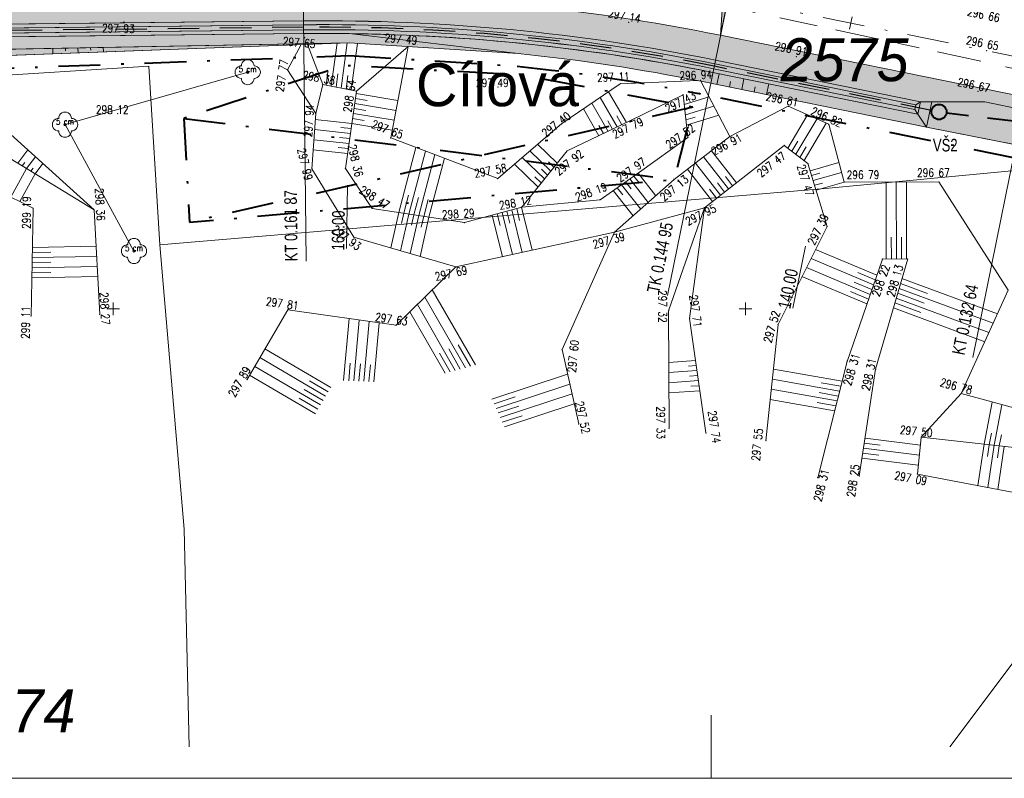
# Model space of a CAD drawing. Header units: metres. Extents: x -456831 to -456516, y -1111244 to -1111169.
# Tile 7 of 18: x -456754 to -456715, y -1111244 to -1111214. Entities that reach past the tile are written whole.
import ezdxf
from ezdxf.enums import TextEntityAlignment as Align

# ---------------------------------------------------------------- set-up
doc = ezdxf.new("R2010")
doc.units = ezdxf.units.M
doc.header["$MEASUREMENT"] = 0
for name, pattern in [('6.2322', [40, 3.5, -3, 7, -4, 6, -3, 7, -3, 3.5]), ('6.2622', [40, 3.5, -3, 7, -4, 3, 3, -3, 7, -3, 3.5]), ('DGN Style 2', [8.270769, 4.962461, -3.308308]), ('DGN Style 4', [13.241501, 6.616615, -3.308308, 0.008271, -3.308308])]:
    doc.linetypes.add(name, pattern=pattern)
doc.layers.get('0').update_dxf_attribs({"lineweight": 13})
for name, color, linetype, lineweight in [('BARVY_KOMUNIKACE', 254, 'Continuous', 0), ('BARVY_KRAJNICE', 101, 'Continuous', 0), ('BARVY_NASYP', 71, 'Continuous', 0), ('BARVY_VSAK', 9, 'Continuous', 0), ('BARVY_ZAREZ', 31, 'Continuous', 0), ('Hranice parcel', 9, 'Continuous', 13), ('HRANICE STAVENISTE', 136, 'DGN Style 4', 40), ('HRANY NAVRH', 1, 'Continuous', 13), ('HRANY_NASYP', 96, 'Continuous', 13), ('HRANY_ZAREZ', 30, 'Continuous', 13), ('HRANY_ZELEN', 96, 'Continuous', 13), ('IS_SMVAK_KANAL_SPL_TRASA', 32, '6.2322', 0), ('KRAJNICE', 1, 'Continuous', 13), ('KULTURA', 3, 'Continuous', 13), ('OSA', 1, 'DGN Style 4', 13), ('Parcelní čísla', 9, 'Continuous', 13), ('Pop  PČ popisy', 9, 'Continuous', 13), ('POPIS SACHET', 32, 'Continuous', 13), ('PREPAD', 32, '6.2622', 40), ('RAMECEK', 7, 'Continuous', 0), ('SACHTA', 32, 'Continuous', 40), ('SIT', 5, 'Continuous', 13), ('SKLONOVNIK', 1, 'Continuous', 0), ('SKRYTE_BODY', 7, 'Continuous', 0), ('SRAFY', 7, 'Continuous', 0), ('SRAFY NASYP', 96, 'Continuous', 13), ('SRAFY ZAREZ', 30, 'Continuous', 13), ('STANIČENÍ', 1, 'Continuous', 13), ('TEREN', 7, 'Continuous', 13), ('TEXTY_KULTURA', 3, 'Continuous', 13), ('VSAKOVACI_RYHA_POTRUBI', 32, 'DGN Style 2', 30), ('VYSKY', 34, 'Continuous', 0), ('ZARIZENI STAVENISTE', 6, 'DGN Style 4', 40)]:
    doc.layers.add(name, color=color, linetype=linetype, lineweight=lineweight)
doc.styles.add('ROMANS', font='romans.shx')
doc.styles.add('Style-Arial', font='arial.ttf')
doc.styles.add('Style-cs_Italics', font='cs_Italics.shx')
doc.styles.add('Style-cs_Working', font='cs_Working.shx')

# ---------------------------------------------------------------- blocks, each defined once
blk = doc.blocks.new('SIT')
at = {"color": 0, "linetype": 'ByBlock', "lineweight": -2}
for p, q in [((-1, 0), (1, 0)), ((0, 1), (0, -1))]:
    blk.add_line(p, q, dxfattribs=at)
blk = doc.blocks.new('STROM_LI')
at = {"color": 0, "linetype": 'ByBlock', "lineweight": -2}
blk.add_circle((0, 0), 0.2, dxfattribs=at)
for centre, start, end in [((0.000019, 1.000148), 359.995762, 180.004238), ((-1, 0.000074), 89.998883, 270.001117), ((-1, 0.000074), 359.995762, 0.004238), ((1.000039, 0.000074), 179.995762, 180.004238), ((1.000039, 0.000074), 269.998883, 90.001117), ((0.000019, -1), 179.995762, 0.004238)]:
    blk.add_arc(centre, 1, start, end, dxfattribs=at)

msp = doc.modelspace()

# ---------------------------------------------------------------- hatches: boundary and pattern name
at = {"layer": 'BARVY_KRAJNICE', "ltscale": 0.25}
for points in [[(-456714.028, -1111217.117, 0.01785), (-456711.775, -1111217.492), (-456710.815, -1111219.189), (-456710.269, -1111219.137), (-456711.463, -1111217.027, -0.019827), (-456713.928, -1111216.627), (-456725.993, -1111214.175, 0.052921), (-456742.489, -1111212.608), (-456768.919, -1111212.898), (-456768.917, -1111213.048), (-456768.882, -1111216.274), (-456768.382, -1111216.266), (-456768.403, -1111214.392), (-456768.408, -1111213.892), (-456742.478, -1111213.608, -0.052921), (-456726.192, -1111215.155), (-456718.085, -1111216.803), (-456717.641, -1111216.804), (-456715.534, -1111216.811)], [(-456742.473, -1111214.108), (-456768.403, -1111214.392), (-456768.382, -1111216.266), (-456767.882, -1111216.258), (-456767.897, -1111214.887), (-456755.594, -1111214.752), (-456740.675, -1111214.473), (-456733.987, -1111214.9), (-456740.67, -1111214.109, 0.005852)]]:
    msp.add_hatch(color=256, dxfattribs=at).paths.add_polyline_path(points)
at = {"layer": 'BARVY_KRAJNICE', "ltscale": 0.25, "extrusion": (0, 0, -1)}
msp.add_hatch(color=256, dxfattribs=at).paths.add_polyline_path([(456711.775, -1111217.492, 0.01785), (456714.028, -1111217.117), (456715.534, -1111216.811), (456717.641, -1111216.804), (456717.845, -1111217.806), (456710.815, -1111219.189)])
at = {"layer": 'BARVY_NASYP', "ltscale": 0.25}
msp.add_hatch(color=256, dxfattribs=at).paths.add_polyline_path([(-456760.59, -1111215.142), (-456767.897, -1111214.887), (-456755.594, -1111214.752), (-456740.675, -1111214.473), (-456755.591, -1111215.024)])
at = {"layer": 'BARVY_VSAK', "ltscale": 0.25}
for points in [[(-456726.192, -1111215.155, 0.052921), (-456742.478, -1111213.608), (-456768.408, -1111213.892), (-456768.256, -1111214.041), (-456742.477, -1111213.758, -0.052921), (-456726.222, -1111215.302), (-456718.262, -1111216.92), (-456718.085, -1111216.803)], [(-456726.292, -1111215.645), (-456718.185, -1111217.293), (-456718.302, -1111217.116), (-456726.262, -1111215.498, 0.052921), (-456742.474, -1111213.958), (-456768.254, -1111214.241), (-456768.403, -1111214.392), (-456742.473, -1111214.108, -0.052921)], [(-456726.222, -1111215.302, 0.052921), (-456742.477, -1111213.758), (-456768.256, -1111214.041), (-456768.254, -1111214.241), (-456742.474, -1111213.958, -0.052921), (-456726.262, -1111215.498), (-456718.302, -1111217.116), (-456718.262, -1111216.92)], [(-456718.185, -1111217.293), (-456718.302, -1111217.116), (-456718.262, -1111216.92), (-456718.085, -1111216.803)]]:
    msp.add_hatch(color=256, dxfattribs=at).paths.add_polyline_path(points)
at = {"layer": 'BARVY_ZAREZ', "ltscale": 0.25}
for points in [[(-456726.292, -1111215.645, 0.047054), (-456740.67, -1111214.109), (-456733.987, -1111214.9, -0.02515), (-456726.768, -1111215.993), (-456717.845, -1111217.806), (-456718.185, -1111217.293)], [(-456717.845, -1111217.806), (-456718.185, -1111217.293), (-456718.085, -1111216.803), (-456717.641, -1111216.804)]]:
    msp.add_hatch(color=256, dxfattribs=at).paths.add_polyline_path(points)
at = {"layer": 'SKLONOVNIK', "ltscale": 0.25}
msp.add_hatch(color=256, dxfattribs=at).paths.add_polyline_path([(-456725.797, -1111211.155), (-456725.993, -1111214.175), (-456725.395, -1111211.236, 0.001009)])

# ---------------------------------------------------------------- linework, layer by layer
at = {"layer": 'BARVY_KOMUNIKACE', "ltscale": 0.25, "flags": 128}
msp.add_lwpolyline([(-456830.115, -1111213.556, 0.001344), (-456824.73, -1111213.511), (-456814.395, -1111213.397), (-456798.647, -1111213.224), (-456787.338, -1111213.1), (-456781.464, -1111213.036), (-456775.948, -1111212.975), (-456768.919, -1111212.898), (-456742.489, -1111212.608, -0.052921), (-456725.993, -1111214.175), (-456713.928, -1111216.627, 0.098325), (-456701.658, -1111216.682), (-456696.471, -1111215.677), (-456693.063, -1111215.016, -0.024809), (-456668.666, -1111211.529)], format="xyb", dxfattribs=at)
at = {"layer": 'BARVY_KRAJNICE', "ltscale": 0.25, "flags": 128}
for points in [[(-456714.028, -1111217.117, 0.01785), (-456711.775, -1111217.492), (-456710.815, -1111219.189), (-456710.269, -1111219.137), (-456711.463, -1111217.027, -0.019827), (-456713.928, -1111216.627), (-456725.993, -1111214.175, 0.052921), (-456742.489, -1111212.608), (-456768.919, -1111212.898), (-456768.917, -1111213.048), (-456768.882, -1111216.274), (-456768.382, -1111216.266), (-456768.403, -1111214.392), (-456768.408, -1111213.892), (-456742.478, -1111213.608, -0.052921), (-456726.192, -1111215.155), (-456718.085, -1111216.803), (-456717.641, -1111216.804), (-456715.534, -1111216.811)], [(-456742.473, -1111214.108), (-456768.403, -1111214.392), (-456768.382, -1111216.266), (-456767.882, -1111216.258), (-456767.897, -1111214.887), (-456755.594, -1111214.752), (-456740.675, -1111214.473), (-456733.987, -1111214.9), (-456740.67, -1111214.109, 0.005852)], [(-456711.775, -1111217.492, -0.01785), (-456714.028, -1111217.117), (-456715.534, -1111216.811), (-456717.641, -1111216.804), (-456717.845, -1111217.806), (-456710.815, -1111219.189)]]:
    msp.add_lwpolyline(points, format="xyb", close=True, dxfattribs=at)
at = {"layer": 'BARVY_NASYP', "ltscale": 0.25, "flags": 128}
msp.add_lwpolyline([(-456760.59, -1111215.142), (-456755.591, -1111215.024), (-456740.675, -1111214.473), (-456755.594, -1111214.752), (-456767.897, -1111214.887)], close=True, dxfattribs=at)
at = {"layer": 'BARVY_VSAK', "ltscale": 0.25, "flags": 128}
for points in [[(-456726.192, -1111215.155, 0.052921), (-456742.478, -1111213.608), (-456768.408, -1111213.892), (-456768.256, -1111214.041), (-456742.477, -1111213.758, -0.052921), (-456726.222, -1111215.302), (-456718.262, -1111216.92), (-456718.085, -1111216.803)], [(-456726.292, -1111215.645), (-456718.185, -1111217.293), (-456718.302, -1111217.116), (-456726.262, -1111215.498, 0.052921), (-456742.474, -1111213.958), (-456768.254, -1111214.241), (-456768.403, -1111214.392), (-456742.473, -1111214.108, -0.052921)], [(-456726.222, -1111215.302, 0.052921), (-456742.477, -1111213.758), (-456768.256, -1111214.041), (-456768.254, -1111214.241), (-456742.474, -1111213.958, -0.052921), (-456726.262, -1111215.498), (-456718.302, -1111217.116), (-456718.262, -1111216.92)]]:
    msp.add_lwpolyline(points, format="xyb", close=True, dxfattribs=at)
msp.add_lwpolyline([(-456718.185, -1111217.293), (-456718.085, -1111216.803), (-456718.262, -1111216.92), (-456718.302, -1111217.116)], close=True, dxfattribs=at)
at = {"layer": 'BARVY_ZAREZ', "ltscale": 0.25, "flags": 128}
msp.add_lwpolyline([(-456726.292, -1111215.645, 0.047054), (-456740.67, -1111214.109), (-456733.987, -1111214.9, -0.02515), (-456726.768, -1111215.993), (-456717.845, -1111217.806), (-456718.185, -1111217.293)], format="xyb", close=True, dxfattribs=at)
msp.add_lwpolyline([(-456718.085, -1111216.803), (-456718.185, -1111217.293), (-456717.845, -1111217.806), (-456717.641, -1111216.804)], close=True, dxfattribs=at)
at = {"layer": 'Hranice parcel', "ltscale": 0.25}
msp.add_line((-456698.75, -1111218.05), (-456716.918, -1111242.314), dxfattribs=at)
at = {"layer": 'Hranice parcel', "ltscale": 0.25, "flags": 128}
for points in [[(-456748.16, -1111222.46), (-456748.6, -1111215.4), (-456762.71, -1111216.29)], [(-456698.75, -1111218.05), (-456721.85, -1111220.23), (-456748.16, -1111222.46)], [(-456748.16, -1111222.46), (-456747.2, -1111233.71), (-456747.001, -1111242.314)]]:
    msp.add_lwpolyline(points, dxfattribs=at)
at = {"layer": 'HRANICE STAVENISTE', "ltscale": 0.25}
for p, q in [((-456755.576, -1111215.524), (-456740.682, -1111214.974)), ((-456740.682, -1111214.974), (-456734.028, -1111215.398)), ((-456710.997, -1111219.708), (-456726.867, -1111216.483))]:
    msp.add_line(p, q, dxfattribs=at)
at = {"layer": 'HRANICE STAVENISTE', "ltscale": 0.25, "extrusion": (0, 0, -1)}
msp.add_arc((456741.232, -1111287.165), 72.127, 95.73244, 101.48791, dxfattribs=at)
at = {"layer": 'HRANY NAVRH', "ltscale": 0.25}
msp.add_line((-456713.928, -1111216.627), (-456725.993, -1111214.175), dxfattribs=at)
msp.add_arc((-456741.627, -1111291.103), 78.5, 78.51209, 90.62929, dxfattribs=at)
at = {"layer": 'HRANY_NASYP', "ltscale": 0.25}
msp.add_line((-456755.591, -1111215.024), (-456740.675, -1111214.473), dxfattribs=at)
at = {"layer": 'HRANY_ZAREZ', "ltscale": 0.25}
for p, q in [((-456733.987, -1111214.9), (-456740.67, -1111214.109)), ((-456717.845, -1111217.806), (-456726.768, -1111215.993)), ((-456717.845, -1111217.806), (-456717.641, -1111216.804)), ((-456717.845, -1111217.806), (-456718.185, -1111217.293))]:
    msp.add_line(p, q, dxfattribs=at)
at = {"layer": 'HRANY_ZAREZ', "ltscale": 0.25, "extrusion": (0, 0, -1)}
msp.add_arc((456741.232, -1111287.165), 72.627, 95.72527, 101.48791, dxfattribs=at)
at = {"layer": 'HRANY_ZELEN', "ltscale": 0.25}
for p, q in [((-456740.675, -1111214.473), (-456755.594, -1111214.752)), ((-456740.675, -1111214.473), (-456733.987, -1111214.9)), ((-456717.845, -1111217.806), (-456710.815, -1111219.189))]:
    msp.add_line(p, q, dxfattribs=at)
at = {"layer": 'IS_SMVAK_KANAL_SPL_TRASA', "ltscale": 0.25}
msp.add_line((-456736.835, -1111210.641), (-456707.689, -1111216.933), dxfattribs=at)
at = {"layer": 'KRAJNICE', "ltscale": 0.25}
for p, q in [((-456742.478, -1111213.608), (-456768.408, -1111213.892)), ((-456742.473, -1111214.108), (-456768.403, -1111214.392)), ((-456718.085, -1111216.803), (-456726.192, -1111215.155)), ((-456718.185, -1111217.293), (-456726.292, -1111215.645)), ((-456718.185, -1111217.293), (-456718.085, -1111216.803)), ((-456718.085, -1111216.803), (-456715.534, -1111216.811)), ((-456714.028, -1111217.117), (-456715.534, -1111216.811))]:
    msp.add_line(p, q, dxfattribs=at)
at = {"layer": 'KRAJNICE', "lineweight": 0, "ltscale": 0.25}
for p, q in [((-456742.477, -1111213.758), (-456768.256, -1111214.041)), ((-456742.474, -1111213.958), (-456768.254, -1111214.241)), ((-456718.302, -1111217.116), (-456726.262, -1111215.498)), ((-456718.262, -1111216.92), (-456726.222, -1111215.302)), ((-456718.302, -1111217.116), (-456718.262, -1111216.92)), ((-456718.262, -1111216.92), (-456718.085, -1111216.803)), ((-456718.302, -1111217.116), (-456718.185, -1111217.293))]:
    msp.add_line(p, q, dxfattribs=at)
at = {"layer": 'KRAJNICE', "ltscale": 0.25}
for radius in [77.5, 77]:
    msp.add_arc((-456741.627, -1111291.103), radius, 78.51209, 90.62929, dxfattribs=at)
at = {"layer": 'KRAJNICE', "lineweight": 0, "ltscale": 0.25}
for radius in [77.35, 77.15]:
    msp.add_arc((-456741.627, -1111291.103), radius, 78.51209, 90.62929, dxfattribs=at)
at = {"layer": 'KULTURA', "ltscale": 0.25}
for p, q in [((-456751.909, -1111217.709), (-456744.686, -1111215.633)), ((-456749.183, -1111222.707), (-456751.909, -1111217.709))]:
    msp.add_line(p, q, dxfattribs=at)
at = {"layer": 'OSA', "ltscale": 0.25}
msp.add_line((-456713.63, -1111215.157), (-456725.694, -1111212.706), dxfattribs=at)
at = {"layer": 'PREPAD', "ltscale": 0.25}
msp.add_line((-456717.053, -1111217.243), (-456707.633, -1111218.355), dxfattribs=at)
at = {"layer": 'RAMECEK', "ltscale": 0.25}
msp.add_line((-456726.365, -1111243.564), (-456726.365, -1111241.064), dxfattribs=at)
at = {"layer": 'RAMECEK', "ltscale": 0.25, "flags": 128}
msp.add_lwpolyline([(-456831.365, -1111243.564), (-456516.365, -1111243.564), (-456516.365, -1111169.314), (-456831.365, -1111169.314)], close=True, dxfattribs=at)
at = {"layer": 'SACHTA', "ltscale": 0.25}
msp.add_circle((-456717.351, -1111217.207), 0.3, dxfattribs=at)
at = {"layer": 'SKLONOVNIK', "ltscale": 0.25, "flags": 128}
msp.add_lwpolyline([(-456725.797, -1111211.155), (-456725.993, -1111214.175), (-456725.395, -1111211.236, 0.001009)], format="xyb", close=True, dxfattribs=at)
at = {"layer": 'SKRYTE_BODY', "ltscale": 0.25}
for p in [(-456749.574, -1111213.649), (-456729.617, -1111213.656), (-456742.43, -1111214.268), (-456742.43, -1111214.268), (-456738.344, -1111214.621), (-456738.344, -1111214.621), (-456722.998, -1111215.024), (-456715.472, -1111214.783), (-456744.686, -1111215.633), (-456743.114, -1111215.537), (-456741.721, -1111216.126), (-456729.953, -1111216.091), (-456726.78, -1111215.961), (-456740.381, -1111216.378), (-456727.473, -1111216.524), (-456715.806, -1111216.393), (-456723.314, -1111216.98), (-456741.996, -1111217.268), (-456751.909, -1111217.709), (-456732.265, -1111217.665), (-456729.546, -1111217.549), (-456721.714, -1111217.694), (-456739.028, -1111218.233), (-456727.281, -1111218.214), (-456725.622, -1111218.183), (-456725.622, -1111218.183), (-456723.474, -1111218.528), (-456732.06, -1111218.747), (-456722.532, -1111219.246), (-456742.149, -1111219.452), (-456740.824, -1111219.449), (-456729.192, -1111219.585), (-456734.796, -1111219.842), (-456727.818, -1111219.874), (-456721.101, -1111219.983), (-456717.355, -1111219.977), (-456730.754, -1111220.68), (-456753.174, -1111221.014), (-456750.761, -1111221.083), (-456750.761, -1111221.083), (-456739.763, -1111221.021), (-456733.852, -1111220.969), (-456733.852, -1111220.969), (-456726.628, -1111220.999), (-456736.116, -1111221.584), (-456721.779, -1111221.741), (-456730.185, -1111221.966), (-456730.185, -1111221.966), (-456740.488, -1111222.162), (-456749.183, -1111222.707), (-456719.588, -1111223.023), (-456718.59, -1111223.022), (-456736.456, -1111223.335), (-456736.456, -1111223.335), (-456750.534, -1111225.214), (-456743.095, -1111225.033), (-456728.044, -1111225.067), (-456728.044, -1111225.067), (-456753.251, -1111225.283), (-456727.217, -1111225.376), (-456727.217, -1111225.376), (-456723.715, -1111225.609), (-456738.816, -1111225.644), (-456732.257, -1111226.605), (-456720.989, -1111227.072), (-456719.857, -1111227.381), (-456744.714, -1111227.792), (-456716.481, -1111228.349), (-456716.481, -1111228.349), (-456731.597, -1111229.548), (-456728.027, -1111229.727), (-456726.569, -1111229.905), (-456724.193, -1111230.212), (-456718.056, -1111230.076), (-456718.056, -1111230.076), (-456718.056, -1111230.076), (-456722.147, -1111231.674), (-456720.504, -1111231.607), (-456718.206, -1111231.528), (-456718.206, -1111231.528)]:
    msp.add_point(p, dxfattribs=at)
at = {"layer": 'SRAFY', "ltscale": 0.25}
for p, q in [((-456741.387, -1111216.189), (-456741.154, -1111214.491)), ((-456740.993, -1111216.263), (-456740.749, -1111214.476)), ((-456740.6, -1111216.337), (-456740.347, -1111214.494)), ((-456741.584, -1111216.152), (-456741.513, -1111215.635)), ((-456741.19, -1111216.226), (-456741.118, -1111215.698)), ((-456740.796, -1111216.3), (-456740.723, -1111215.76)), ((-456740.424, -1111216.673), (-456739.958, -1111216.751)), ((-456740.395, -1111216.475), (-456738.747, -1111216.75)), ((-456730.075, -1111217.801), (-456730.747, -1111216.631)), ((-456729.713, -1111217.629), (-456730.415, -1111216.406)), ((-456727.428, -1111216.917), (-456726.439, -1111216.615)), ((-456740.481, -1111217.069), (-456740.02, -1111217.146)), ((-456740.452, -1111216.871), (-456738.822, -1111217.143)), ((-456730.437, -1111217.974), (-456731.078, -1111216.857)), ((-456727.405, -1111217.119), (-456727.082, -1111217.02)), ((-456727.382, -1111217.321), (-456726.251, -1111216.975)), ((-456740.509, -1111217.267), (-456738.896, -1111217.536)), ((-456730.8, -1111218.146), (-456731.41, -1111217.083)), ((-456729.894, -1111217.715), (-456730.095, -1111217.366)), ((-456727.359, -1111217.524), (-456726.996, -1111217.412)), ((-456727.336, -1111217.726), (-456726.063, -1111217.336)), ((-456723.329, -1111218.638), (-456722.548, -1111217.322)), ((-456740.566, -1111217.663), (-456742.013, -1111217.508)), ((-456740.595, -1111217.861), (-456741.008, -1111217.817)), ((-456740.566, -1111217.663), (-456738.97, -1111217.929)), ((-456740.538, -1111217.465), (-456740.082, -1111217.541)), ((-456730.618, -1111218.06), (-456730.802, -1111217.741)), ((-456730.256, -1111217.887), (-456730.448, -1111217.553)), ((-456723.009, -1111218.882), (-456722.18, -1111217.486)), ((-456722.689, -1111219.127), (-456721.813, -1111217.65)), ((-456740.623, -1111218.059), (-456742.041, -1111217.907)), ((-456740.652, -1111218.257), (-456741.057, -1111218.214)), ((-456740.681, -1111218.455), (-456742.069, -1111218.307)), ((-456740.709, -1111218.653), (-456741.106, -1111218.611)), ((-456738.717, -1111221.183), (-456738.037, -1111218.61)), ((-456732.452, -1111219.233), (-456733.221, -1111218.487)), ((-456723.169, -1111218.76), (-456722.932, -1111218.361)), ((-456722.849, -1111219.005), (-456722.598, -1111218.583)), ((-456753.776, -1111219.234), (-456753.38, -1111218.707)), ((-456753.433, -1111219.444), (-456753.083, -1111218.977)), ((-456740.738, -1111218.851), (-456742.097, -1111218.706)), ((-456738.319, -1111221.244), (-456737.661, -1111218.753)), ((-456737.922, -1111221.305), (-456737.285, -1111218.896)), ((-456732.956, -1111219.858), (-456733.83, -1111219.011)), ((-456732.704, -1111219.545), (-456733.526, -1111218.749)), ((-456725.673, -1111220.251), (-456726.659, -1111218.982)), ((-456725.358, -1111220.004), (-456726.342, -1111218.738)), ((-456753.605, -1111219.339), (-456753.504, -1111219.206)), ((-456753.091, -1111219.654), (-456752.785, -1111219.246)), ((-456737.524, -1111221.367), (-456736.909, -1111219.039)), ((-456733.208, -1111220.171), (-456734.135, -1111219.273)), ((-456732.578, -1111219.389), (-456732.798, -1111219.176)), ((-456725.988, -1111220.498), (-456726.976, -1111219.226)), ((-456722.445, -1111219.534), (-456721.308, -1111219.21)), ((-456754.058, -1111220.574), (-456753.432, -1111219.445)), ((-456753.7, -1111220.752), (-456753.091, -1111219.654)), ((-456753.262, -1111219.549), (-456753.175, -1111219.433)), ((-456733.082, -1111220.014), (-456733.332, -1111219.772)), ((-456732.83, -1111219.702), (-456733.065, -1111219.474)), ((-456729.415, -1111219.742), (-456729.207, -1111220.007)), ((-456729.251, -1111219.627), (-456728.548, -1111220.519)), ((-456726.303, -1111220.744), (-456727.293, -1111219.47)), ((-456725.516, -1111220.128), (-456725.797, -1111219.766)), ((-456722.387, -1111219.725), (-456722.066, -1111219.634)), ((-456722.33, -1111219.917), (-456721.204, -1111219.597)), ((-456729.908, -1111220.087), (-456729.148, -1111221.05)), ((-456729.744, -1111219.972), (-456729.527, -1111220.247)), ((-456729.58, -1111219.857), (-456728.848, -1111220.784)), ((-456725.831, -1111220.374), (-456726.112, -1111220.012)), ((-456722.272, -1111220.108), (-456721.954, -1111220.018)), ((-456722.214, -1111220.3), (-456721.101, -1111219.983)), ((-456719.435, -1111223.023), (-456719.439, -1111219.98)), ((-456719.035, -1111223.022), (-456719.039, -1111219.98)), ((-456718.635, -1111223.022), (-456718.639, -1111219.979)), ((-456738.518, -1111221.213), (-456738.33, -1111220.501)), ((-456730.236, -1111220.317), (-456729.448, -1111221.315)), ((-456730.072, -1111220.202), (-456729.847, -1111220.487)), ((-456726.146, -1111220.621), (-456726.428, -1111220.258)), ((-456738.121, -1111221.275), (-456737.939, -1111220.586)), ((-456737.723, -1111221.336), (-456737.547, -1111220.671)), ((-456738.717, -1111221.183), (-456739.028, -1111222.587)), ((-456738.321, -1111221.244), (-456738.643, -1111222.699)), ((-456738.519, -1111221.213), (-456738.608, -1111221.614)), ((-456737.925, -1111221.305), (-456738.258, -1111222.811)), ((-456738.123, -1111221.274), (-456738.215, -1111221.69)), ((-456737.726, -1111221.335), (-456737.822, -1111221.766)), ((-456735.016, -1111221.285), (-456734.613, -1111222.933)), ((-456734.823, -1111221.233), (-456734.708, -1111221.703)), ((-456734.63, -1111221.18), (-456734.222, -1111222.847)), ((-456734.437, -1111221.128), (-456734.32, -1111221.604)), ((-456734.244, -1111221.075), (-456733.831, -1111222.762)), ((-456734.051, -1111221.023), (-456733.933, -1111221.505)), ((-456733.858, -1111220.971), (-456733.44, -1111222.677)), ((-456737.528, -1111221.366), (-456737.873, -1111222.923)), ((-456753.202, -1111222.566), (-456750.682, -1111222.519)), ((-456719.235, -1111223.023), (-456719.237, -1111222.153)), ((-456718.835, -1111223.022), (-456718.837, -1111222.153)), ((-456753.206, -1111222.766), (-456752.477, -1111222.753)), ((-456719.809, -1111223.663), (-456722.231, -1111222.643)), ((-456753.213, -1111223.166), (-456752.476, -1111223.153)), ((-456753.209, -1111222.966), (-456750.66, -1111222.919)), ((-456719.941, -1111224.042), (-456722.41, -1111223.002)), ((-456753.22, -1111223.566), (-456752.475, -1111223.553)), ((-456753.216, -1111223.366), (-456750.638, -1111223.319)), ((-456720.072, -1111224.421), (-456722.59, -1111223.36)), ((-456719.875, -1111223.853), (-456720.567, -1111223.561)), ((-456753.224, -1111223.767), (-456750.616, -1111223.718)), ((-456720.203, -1111224.8), (-456722.769, -1111223.719)), ((-456720.006, -1111224.231), (-456720.712, -1111223.934)), ((-456718.872, -1111223.991), (-456717.81, -1111224.385)), ((-456718.816, -1111223.798), (-456715.044, -1111225.198)), ((-456735.683, -1111227.213), (-456737.389, -1111224.248)), ((-456720.137, -1111224.61), (-456720.857, -1111224.307)), ((-456718.984, -1111224.376), (-456717.937, -1111224.764)), ((-456718.928, -1111224.184), (-456715.21, -1111225.563)), ((-456736.48, -1111227.433), (-456737.979, -1111224.826)), ((-456736.081, -1111227.323), (-456737.684, -1111224.537)), ((-456719.096, -1111224.761), (-456718.065, -1111225.144)), ((-456719.04, -1111224.569), (-456715.377, -1111225.928)), ((-456736.878, -1111227.543), (-456738.275, -1111225.114)), ((-456719.151, -1111224.954), (-456715.543, -1111226.293)), ((-456740.894, -1111227.83), (-456740.673, -1111225.379)), ((-456740.493, -1111227.845), (-456740.276, -1111225.436)), ((-456740.093, -1111227.861), (-456739.88, -1111225.492)), ((-456739.693, -1111227.876), (-456739.483, -1111225.549)), ((-456741.403, -1111228.107), (-456744.003, -1111226.58)), ((-456736.679, -1111227.488), (-456737.107, -1111226.743)), ((-456736.28, -1111227.378), (-456736.738, -1111226.582)), ((-456735.882, -1111227.268), (-456736.37, -1111226.42)), ((-456741.606, -1111228.452), (-456744.205, -1111226.925)), ((-456740.693, -1111227.838), (-456740.631, -1111227.149)), ((-456740.293, -1111227.853), (-456740.232, -1111227.176)), ((-456726.979, -1111227.041), (-456728.037, -1111227.118)), ((-456741.809, -1111228.797), (-456744.407, -1111227.269)), ((-456739.893, -1111227.868), (-456739.833, -1111227.203)), ((-456735.027, -1111228.562), (-456732.039, -1111227.575)), ((-456726.922, -1111227.438), (-456728.035, -1111227.519)), ((-456726.95, -1111227.24), (-456727.253, -1111227.262)), ((-456721.187, -1111227.859), (-456723.899, -1111227.38)), ((-456742.012, -1111229.141), (-456744.61, -1111227.614)), ((-456741.505, -1111228.279), (-456742.247, -1111227.843)), ((-456734.864, -1111228.93), (-456731.951, -1111227.968)), ((-456726.865, -1111227.835), (-456728.034, -1111227.92)), ((-456726.894, -1111227.637), (-456727.212, -1111227.66)), ((-456721.285, -1111228.248), (-456723.94, -1111227.779)), ((-456721.236, -1111228.054), (-456722.011, -1111227.917)), ((-456741.707, -1111228.624), (-456742.45, -1111228.188)), ((-456734.701, -1111229.297), (-456731.863, -1111228.36)), ((-456726.808, -1111228.232), (-456728.032, -1111228.321)), ((-456726.837, -1111228.034), (-456727.171, -1111228.058)), ((-456721.383, -1111228.637), (-456723.982, -1111228.177)), ((-456721.334, -1111228.443), (-456722.093, -1111228.308)), ((-456741.91, -1111228.969), (-456742.653, -1111228.533)), ((-456734.945, -1111228.746), (-456734.113, -1111228.471)), ((-456734.537, -1111229.665), (-456731.776, -1111228.752)), ((-456721.481, -1111229.026), (-456724.023, -1111228.576)), ((-456721.432, -1111228.831), (-456722.174, -1111228.7)), ((-456715.566, -1111230.349), (-456715.251, -1111228.683)), ((-456734.782, -1111229.114), (-456733.971, -1111228.846)), ((-456715.167, -1111230.393), (-456714.864, -1111228.788)), ((-456734.619, -1111229.481), (-456733.83, -1111229.22)), ((-456715.367, -1111230.371), (-456715.28, -1111229.912)), ((-456720.305, -1111230.305), (-456719.675, -1111230.386)), ((-456720.274, -1111230.108), (-456718.088, -1111230.388)), ((-456714.968, -1111230.415), (-456714.884, -1111229.973)), ((-456720.335, -1111230.503), (-456718.129, -1111230.786)), ((-456715.566, -1111230.349), (-456715.812, -1111231.986)), ((-456715.367, -1111230.371), (-456715.438, -1111230.839)), ((-456715.168, -1111230.393), (-456715.419, -1111232.062)), ((-456714.969, -1111230.414), (-456715.041, -1111230.891)), ((-456714.77, -1111230.436), (-456715.026, -1111232.137)), ((-456720.396, -1111230.899), (-456718.17, -1111231.184)), ((-456720.365, -1111230.701), (-456719.73, -1111230.782))]:
    msp.add_line(p, q, dxfattribs=at)
at = {"layer": 'SRAFY NASYP', "ltscale": 0.25}
for p, q in [((-456752.393, -1111214.906), (-456752.397, -1111214.692)), ((-456751.895, -1111214.785), (-456751.897, -1111214.683)), ((-456751.393, -1111214.869), (-456751.397, -1111214.673)), ((-456750.895, -1111214.757), (-456750.897, -1111214.664)), ((-456750.394, -1111214.832), (-456750.397, -1111214.655))]:
    msp.add_line(p, q, dxfattribs=at)
at = {"layer": 'SRAFY ZAREZ', "ltscale": 0.25}
for p, q in [((-456726.132, -1111216.122), (-456726.046, -1111215.695)), ((-456725.152, -1111216.321), (-456725.066, -1111215.895)), ((-456725.642, -1111216.221), (-456725.599, -1111216.008)), ((-456724.662, -1111216.42), (-456724.619, -1111216.207)), ((-456724.172, -1111216.52), (-456724.086, -1111216.094))]:
    msp.add_line(p, q, dxfattribs=at)
at = {"layer": 'STANIČENÍ', "flags": 128}
for points in [[(-456742.506, -1111211.108), (-456742.374, -1111223.107)], [(-456725.694, -1111212.706), (-456728.084, -1111224.465)], [(-456720.889, -1111213.937), (-456720.79, -1111213.447)], [(-456713.63, -1111215.157), (-456716.02, -1111226.917)], [(-456740.776, -1111222.608), (-456740.745, -1111220.108)], [(-456723.13, -1111224.962), (-456722.632, -1111222.512)]]:
    msp.add_lwpolyline(points, dxfattribs=at)
at = {"layer": 'TEREN', "ltscale": 0.25}
for p, q in [((-456742.578, -1111214.543), (-456743.114, -1111215.537)), ((-456741.721, -1111216.126), (-456742.328, -1111214.534)), ((-456740.381, -1111216.378), (-456738.345, -1111214.622)), ((-456738.344, -1111214.622), (-456739.028, -1111218.233)), ((-456743.114, -1111215.537), (-456741.996, -1111217.268)), ((-456741.721, -1111216.126), (-456741.996, -1111217.268)), ((-456741.721, -1111216.126), (-456740.381, -1111216.378)), ((-456732.265, -1111217.665), (-456729.953, -1111216.091)), ((-456729.953, -1111216.091), (-456726.9, -1111215.966)), ((-456726.763, -1111215.994), (-456725.622, -1111218.183)), ((-456740.381, -1111216.378), (-456740.824, -1111219.449)), ((-456727.473, -1111216.524), (-456729.546, -1111217.549)), ((-456727.281, -1111218.214), (-456727.473, -1111216.524)), ((-456725.622, -1111218.183), (-456723.314, -1111216.98)), ((-456723.314, -1111216.98), (-456721.714, -1111217.694)), ((-456741.996, -1111217.268), (-456742.149, -1111219.452)), ((-456750.761, -1111221.083), (-456754.472, -1111217.716)), ((-456734.796, -1111219.842), (-456732.265, -1111217.665)), ((-456729.546, -1111217.549), (-456732.06, -1111218.747)), ((-456721.714, -1111217.694), (-456721.101, -1111219.983)), ((-456739.028, -1111218.233), (-456734.796, -1111219.842)), ((-456729.192, -1111219.585), (-456727.281, -1111218.214)), ((-456725.622, -1111218.183), (-456727.818, -1111219.874)), ((-456755.255, -1111218.327), (-456750.761, -1111221.083)), ((-456726.628, -1111220.999), (-456723.474, -1111218.528)), ((-456723.474, -1111218.528), (-456722.532, -1111219.246)), ((-456732.06, -1111218.747), (-456733.852, -1111220.969)), ((-456722.532, -1111219.246), (-456721.779, -1111221.741)), ((-456742.149, -1111219.452), (-456740.488, -1111222.162)), ((-456740.824, -1111219.449), (-456739.763, -1111221.021)), ((-456730.754, -1111220.68), (-456729.192, -1111219.585)), ((-456727.818, -1111219.874), (-456730.185, -1111221.966)), ((-456721.101, -1111219.983), (-456717.355, -1111219.977)), ((-456717.355, -1111219.977), (-456714.612, -1111224.251)), ((-456754.726, -1111220.241), (-456753.174, -1111221.014)), ((-456733.852, -1111220.969), (-456730.754, -1111220.68)), ((-456753.174, -1111221.014), (-456753.251, -1111225.283)), ((-456750.761, -1111221.083), (-456750.534, -1111225.214)), ((-456739.763, -1111221.021), (-456736.116, -1111221.584)), ((-456736.116, -1111221.584), (-456733.852, -1111220.969)), ((-456730.185, -1111221.966), (-456726.628, -1111220.999)), ((-456728.044, -1111225.067), (-456726.628, -1111220.999)), ((-456726.628, -1111220.999), (-456727.217, -1111225.376)), ((-456721.779, -1111221.741), (-456723.715, -1111225.609)), ((-456736.456, -1111223.335), (-456730.185, -1111221.966)), ((-456730.185, -1111221.966), (-456732.257, -1111226.605)), ((-456740.488, -1111222.162), (-456736.456, -1111223.335)), ((-456720.989, -1111227.072), (-456719.588, -1111223.023)), ((-456718.59, -1111223.022), (-456719.857, -1111227.381)), ((-456719.588, -1111223.023), (-456718.59, -1111223.022)), ((-456738.816, -1111225.644), (-456736.456, -1111223.335)), ((-456714.612, -1111224.251), (-456716.481, -1111228.349)), ((-456744.714, -1111227.792), (-456743.095, -1111225.033)), ((-456743.095, -1111225.033), (-456738.816, -1111225.644)), ((-456728.044, -1111225.067), (-456728.027, -1111229.727)), ((-456727.217, -1111225.376), (-456726.569, -1111229.905)), ((-456723.715, -1111225.609), (-456724.193, -1111230.212)), ((-456732.257, -1111226.605), (-456731.597, -1111229.548)), ((-456722.147, -1111231.674), (-456720.989, -1111227.072)), ((-456719.857, -1111227.381), (-456720.504, -1111231.607)), ((-456718.056, -1111230.076), (-456716.481, -1111228.349)), ((-456716.481, -1111228.349), (-456712.612, -1111229.398)), ((-456718.206, -1111231.528), (-456718.056, -1111230.076)), ((-456718.056, -1111230.076), (-456712.648, -1111230.669)), ((-456718.206, -1111231.528), (-456712.315, -1111232.656))]:
    msp.add_line(p, q, dxfattribs=at)
for p in [(-456734.786, -1111216.219), (-456749.824, -1111217.28)]:
    msp.add_point(p, dxfattribs=at)
at = {"layer": 'VSAKOVACI_RYHA_POTRUBI', "ltscale": 0.25}
for p, q in [((-456742.475, -1111213.858), (-456780.8, -1111214.278)), ((-456717.645, -1111217.148), (-456726.242, -1111215.4))]:
    msp.add_line(p, q, dxfattribs=at)
msp.add_arc((-456741.627, -1111291.103), 77.25, 78.51209, 90.62929, dxfattribs=at)
at = {"layer": 'ZARIZENI STAVENISTE', "ltscale": 0.25}
for p, q in [((-456727.082, -1111217.02), (-456746.987, -1111221.572)), ((-456747.217, -1111217.462), (-456727.818, -1111219.874))]:
    msp.add_line(p, q, dxfattribs=at)
at = {"layer": 'ZARIZENI STAVENISTE', "ltscale": 0.25, "flags": 128}
msp.add_lwpolyline([(-456747.217, -1111217.462), (-456746.987, -1111221.572), (-456727.818, -1111219.874), (-456727.082, -1111217.02), (-456733.825, -1111215.75), (-456740.871, -1111215.369)], close=True, dxfattribs=at)

# ---------------------------------------------------------------- block references
at = {"layer": 'KULTURA', "ltscale": 0.25, "xscale": 0.25, "yscale": 0.25, "zscale": 0.25}
for p in [(-456744.686, -1111215.633), (-456751.909, -1111217.709), (-456749.183, -1111222.707)]:
    msp.add_blockref('STROM_LI', p, dxfattribs=at)
at = {"layer": 'SIT', "ltscale": 0.25, "xscale": 0.25, "yscale": 0.25, "zscale": 0.25}
for p in [(-456750, -1111225), (-456725, -1111225)]:
    msp.add_blockref('SIT', p, dxfattribs=at)

# ---------------------------------------------------------------- texts
at = {"layer": 'Parcelní čísla', "style": 'Style-cs_Italics'}
for s, p in [('2575', (-456721.083, -1111215.99)), ('2574', (-456754.03, -1111241.75))]:
    msp.add_text(s, height=1.7, dxfattribs=at).set_placement(p, align=Align.CENTER)
at = {"layer": 'Pop  PČ popisy', "style": 'Style-cs_Working'}
msp.add_text('Cílová', height=1.7, dxfattribs=at).set_placement((-456734.811, -1111216.98), align=Align.CENTER)
at = {"layer": 'POPIS SACHET', "linetype": 'Continuous', "style": 'Style-Arial', "width": 0.74}
msp.add_text('VŠ2', height=0.5, dxfattribs=at).set_placement((-456717.593, -1111218.519), align=Align.MIDDLE_LEFT)
at = {"layer": 'STANIČENÍ', "char_height": 0.5, "attachment_point": 7, "line_spacing_factor": 0.72, "style": 'Style-Arial'}
for s, insert, rotation in [('\\H1x;\\W0.74;KT 0.161 87', (-456742.707, -1111223.111), 90.6293), ('\\H1x;\\W0.74;TK 0.144 95', (-456728.411, -1111224.399), 78.5121), ('\\H1x;\\W0.74;KT 0.132 64', (-456716.346, -1111226.851), 78.5121)]:
    msp.add_mtext(s, dxfattribs=dict(at, insert=insert, rotation=rotation))
at = {"layer": 'STANIČENÍ', "lineweight": 0, "char_height": 0.5, "attachment_point": 9, "line_spacing_factor": 1.8, "style": 'Style-Arial'}
for s, insert, rotation in [('\\H1x;\\W0.74;160.00', (-456740.841, -1111221.107), 89.2881), ('\\H1x;\\W0.74;140.00', (-456722.913, -1111223.475), 78.5121)]:
    msp.add_mtext(s, dxfattribs=dict(at, insert=insert, rotation=rotation))
at = {"layer": 'TEXTY_KULTURA', "style": 'ROMANS', "width": 0.8}
for p in [(-456744.686, -1111215.633), (-456751.909, -1111217.709), (-456749.183, -1111222.707)]:
    msp.add_text('5 cm', height=0.245, dxfattribs=at).set_placement(p, align=Align.CENTER)
at = {"layer": 'VYSKY', "style": 'ROMANS', "width": 0.8}
for s, rotation, p in [('297 14 ', 349.2822, (-456729.729, -1111213.584)), ('296 66 ', 347.9333, (-456715.537, -1111213.542)), ('297 93 ', 358.5422, (-456749.715, -1111214.071)), ('297 65 ', 355.0551, (-456742.579, -1111214.63)), ('297 49 ', 355.0623, (-456738.551, -1111214.499)), ('296 65 ', 348.7388, (-456715.58, -1111214.66)), ('296 91 ', 348.7727, (-456723.142, -1111214.893)), ('297 77 ', 81.7916, (-456743.165, -1111215.709)), ('298 38 ', 349.3494, (-456741.813, -1111216.03)), ('297 11 ', 2.3461, (-456730.132, -1111215.984)), ('296 94 ', 2.3461, (-456726.875, -1111215.907)), ('296 67 ', 348.2977, (-456715.923, -1111216.318)), ('298 64 ', 81.7916, (-456740.485, -1111216.513)), ('297 43 ', 26.3102, (-456727.423, -1111216.918)), ('296 81 ', 348.7727, (-456723.499, -1111216.887)), ('297 94 ', 85.9927, (-456742.1, -1111217.481)), ('297 40 ', 37.4734, (-456732.321, -1111217.773)), ('297 79 ', 25.8947, (-456729.505, -1111217.946)), ('296 82 ', 335.9512, (-456721.779, -1111217.594)), ('297 65 ', 339.1833, (-456739.139, -1111218.079)), ('297 52 ', 35.6566, (-456727.416, -1111218.249)), ('296 91 ', 27.5299, (-456725.597, -1111218.593)), ('297 99 ', 283.7487, (-456742.555, -1111219.398)), ('298 36 ', 282.9042, (-456740.561, -1111219.255)), ('297 92 ', 38.2969, (-456731.806, -1111219.279)), ('297 47 ', 38.0769, (-456723.806, -1111219.358)), ('297 58 ', 10.2634, (-456734.97, -1111219.672)), ('297 97 ', 35.344, (-456729.356, -1111219.579)), ('297 13 ', 39.5342, (-456727.648, -1111220.285)), ('297 47 ', 286.794, (-456722.761, -1111220.043)), ('296 79 ', 0.0918, (-456720.266, -1111219.853)), ('296 67 ', 0.0918, (-456717.484, -1111219.77)), ('298 19 ', 20.1804, (-456730.968, -1111220.492)), ('298 36 ', 273.1453, (-456750.683, -1111220.961)), ('298 47 ', 327.6206, (-456739.685, -1111220.774)), ('298 12 ', 10.2634, (-456733.989, -1111220.943)), ('299 19 ', 88.9667, (-456753.266, -1111221.103)), ('297 95 ', 26.6428, (-456726.618, -1111221.379)), ('298 29 ', 3.2108, (-456736.263, -1111221.392)), ('297 39 ', 63.4113, (-456721.948, -1111221.849)), ('297 93 ', 322.6419, (-456740.802, -1111222.368)), ('297 39 ', 15.2088, (-456730.281, -1111222.42)), ('297 69 ', 12.3148, (-456736.522, -1111223.73)), ('298 22 ', 70.9138, (-456719.472, -1111223.847)), ('298 13 ', 73.7928, (-456718.915, -1111223.843)), ('297 32 ', 270.209, (-456728.443, -1111224.988)), ('298 27 ', 273.1453, (-456750.491, -1111225.081)), ('297 81 ', 351.8736, (-456743.253, -1111224.96)), ('297 71 ', 278.1425, (-456727.123, -1111225.194)), ('299 11 ', 88.9667, (-456753.304, -1111225.449)), ('297 63 ', 351.8736, (-456738.938, -1111225.576)), ('297 52 ', 73.7413, (-456723.784, -1111225.663)), ('297 60 ', 84.2861, (-456731.648, -1111226.797)), ('298 31 ', 73.3949, (-456720.629, -1111227.354)), ('298 31 ', 77.5442, (-456719.942, -1111227.533)), ('297 89 ', 59.5953, (-456744.826, -1111227.884)), ('296 78 ', 344.8301, (-456716.628, -1111228.237)), ('297 52 ', 282.6401, (-456731.577, -1111229.41)), ('297 33 ', 270.209, (-456728.515, -1111229.588)), ('297 74 ', 278.1425, (-456726.383, -1111229.774)), ('297 55 ', 84.0714, (-456724.37, -1111230.296)), ('297 50 ', 353.7424, (-456718.18, -1111230.012)), ('298 31 ', 75.8759, (-456721.824, -1111231.928)), ('298 25 ', 81.2956, (-456720.573, -1111231.728)), ('297 09 ', 349.1603, (-456718.41, -1111231.871))]:
    msp.add_text(s, height=0.325, rotation=rotation, dxfattribs=at).set_placement(p, align=Align.CENTER)
for s, p in [('297 49 ', (-456734.922, -1111216.219)), ('298 12 ', (-456749.954, -1111217.28))]:
    msp.add_text(s, height=0.325, dxfattribs=at).set_placement(p, align=Align.CENTER)

doc.saveas('drawing.dxf')
